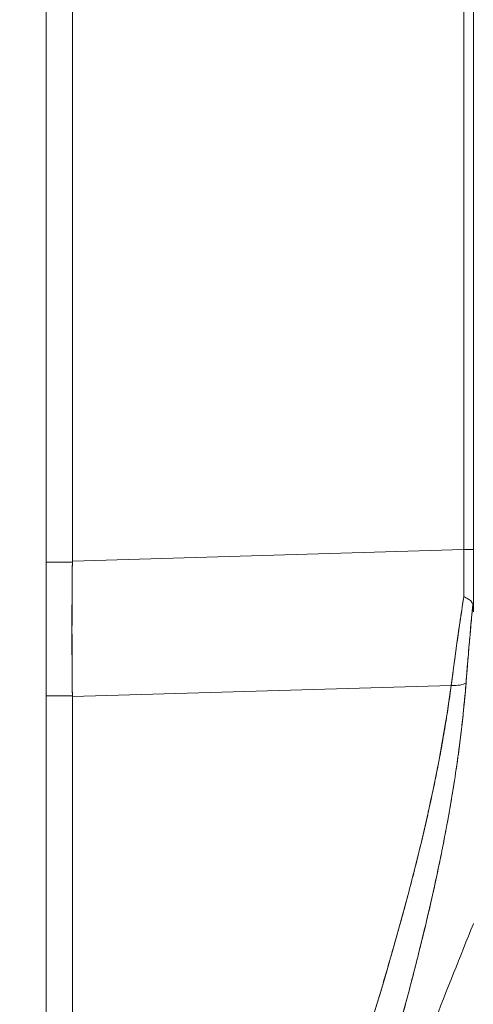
# Model space of a CAD drawing. Header units: inches. Extents: x 16 to 394, y 3 to 249.
# Tile 46 of 116: x 110.046 to 110.82, y 152.061 to 153.738. Entities that reach past the tile are written whole.
import ezdxf

# ---------------------------------------------------------------- set-up
doc = ezdxf.new("R2010")
doc.units = ezdxf.units.IN
doc.header["$LTSCALE"] = 24
doc.header["$MEASUREMENT"] = 0
doc.layers.add('Hatch (ANSI)', color=7, linetype='Continuous', lineweight=5)
doc.layers.add('Visible (ANSI)', color=7, linetype='Continuous', lineweight=5)

msp = doc.modelspace()

# ---------------------------------------------------------------- hatches: boundary and pattern name
at = {"layer": 'Hatch (ANSI)'}
h = msp.add_hatch(dxfattribs=at)
h.set_pattern_fill('ANSI31', color=256, scale=24, angle=75, style=0)
edge = h.paths.add_edge_path()
edge.add_line((109.2164, 184.6732), (109.8488, 184.6732))
edge.add_ellipse((109.8488, 184.5326), major_axis=(0, 0.1406), ratio=1, start_angle=354.3077, end_angle=360, ccw=False)
edge.add_ellipse((109.8488, 184.5326), major_axis=(0.0139, 0.1399), ratio=1, start_angle=275.6923, end_angle=360, ccw=False)
edge.add_line((109.9894, 184.5326), (109.9894, 183.9028))
edge.add_line((109.9894, 183.9028), (109.9894, 122.2631))
edge.add_line((109.9894, 122.2631), (109.9894, 121.6428))
edge.add_ellipse((109.8488, 121.6428), major_axis=(0.1406, 0), ratio=1, start_angle=270, end_angle=360, ccw=False)
edge.add_line((109.8488, 121.5022), (109.8316, 121.5022))
edge.add_line((109.8316, 121.5022), (109.2164, 121.5022))
edge.add_line((109.2164, 121.5022), (109.2164, 121.4002))
edge.add_line((109.2164, 121.4002), (109.8488, 121.4002))
edge.add_ellipse((109.8488, 121.6428), major_axis=(0, -0.2426), ratio=1, start_angle=0, end_angle=90)
edge.add_line((110.0914, 121.6428), (110.0914, 184.5326))
edge.add_ellipse((109.8488, 184.5326), major_axis=(0.2426, 0), ratio=1, start_angle=0, end_angle=90)
edge.add_line((109.8488, 184.7752), (109.2164, 184.7752))
edge.add_line((109.2164, 184.7752), (109.2164, 184.6732))

# ---------------------------------------------------------------- linework, layer by layer
at = {"layer": 'Visible (ANSI)'}
for p, q in [((110.0914, 121.6428), (110.0914, 184.5326)), ((110.1361, 153.8792), (110.1361, 152.8152)), ((110.1361, 152.8152), (110.1361, 153.8792)), ((110.8035, 152.835), (110.8035, 153.7614)), ((110.8035, 153.7614), (110.8035, 152.835)), ((110.8198, 153.7614), (110.8198, 152.835)), ((110.1361, 152.8152), (110.8035, 152.835)), ((110.8035, 152.835), (110.1361, 152.8152)), ((110.1361, 152.8138), (110.0914, 152.8138)), ((110.0914, 152.8138), (110.1361, 152.8138)), ((110.1361, 152.8138), (110.1361, 152.8152)), ((110.7822, 152.6038), (110.1361, 152.5846)), ((110.1361, 152.5846), (110.7822, 152.6038)), ((110.0914, 152.5858), (110.1361, 152.5858)), ((110.1361, 152.5858), (110.0914, 152.5858)), ((110.1361, 152.5846), (110.1361, 152.5858)), ((110.1361, 152.5846), (110.1361, 151.1795)), ((110.1361, 151.1795), (110.1361, 152.5846)), ((110.2765, 152.5887), (110.2765, 152.5887)), ((110.7804, 152.5909), (110.7804, 152.5914)), ((110.7804, 152.5914), (110.7804, 152.5909)), ((110.7549, 152.2681), (110.7549, 152.2681)), ((110.7549, 152.2681), (110.7549, 152.2681)), ((110.7506, 152.2488), (110.7507, 152.2488)), ((110.7507, 152.2488), (110.7506, 152.2488))]:
    msp.add_line(p, q, dxfattribs=at)
for centre, major_axis, ratio, start_param, end_param in [((110.8002, 152.8342), (-0.0006, 0.6986), 0.004751, 4.598699, 4.713533), ((110.8001, 152.835), (0.0197, 0), 0.001274, 0.000001, 1.396264), ((110.8002, 152.8342), (0.0006, -0.6986), 0.004766, 1.457106, 1.571939), ((110.8001, 152.835), (0.0197, 0), 0.001274, 0, 1.396263), ((110.8198, 152.8916), (0, 0.7052), 0.00001, 1.651135, 1.801972), ((110.1795, 152.8125), (-0.0073, -0.6885), 0.063015, 4.711075, 5.048502), ((110.1795, 152.8117), (0.0074, 0.6885), 0.062988, 1.737549, 1.738934), ((110.7767, 152.6168), (0.033, -0.005), 0.369446, 4.934676, 5.954037), ((110.7767, 152.6168), (0.033, -0.005), 0.369446, 4.934676, 5.954036), ((110.7725, 152.3201), (0.0118, 0), 0.607632, 3.991148, 3.991236), ((110.7725, 152.3201), (-0.0118, 0), 0.607629, 0.849545, 0.849633), ((110.7656, 152.3004), (-0.0092, 0.00741), 0.041167, 1.231443, 1.231559), ((110.7656, 152.3004), (0.0092, -0.00741), 0.041189, 4.373038, 4.373155)]:
    msp.add_ellipse(centre, major_axis=major_axis, ratio=ratio, start_param=start_param, end_param=end_param, dxfattribs=at)
for points, knots in [([(110.1361, 152.5858), (110.1358, 152.6102), (110.1356, 152.6351), (110.1355, 152.6602), (110.1354, 152.6854), (110.1354, 152.7109), (110.1355, 152.7365), (110.1356, 152.7622), (110.1358, 152.788), (110.1361, 152.8138)], [0, 0, 0, 0, 0.333333, 0.333333, 0.333333, 0.666667, 0.666667, 0.666667, 1, 1, 1, 1]), ([(110.1361, 152.8138), (110.1361, 152.814), (110.1361, 152.8141), (110.1361, 152.8143), (110.1361, 152.8144), (110.1361, 152.8146), (110.1361, 152.8147), (110.1361, 152.8149), (110.1361, 152.815), (110.1361, 152.8152)], [0, 0, 0, 0, 0.333333, 0.333333, 0.333333, 0.666667, 0.666667, 0.666667, 1, 1, 1, 1]), ([(110.8036, 152.755), (110.8009, 152.7378), (110.7983, 152.7207), (110.7959, 152.7037), (110.7934, 152.6867), (110.791, 152.6699), (110.7887, 152.6532), (110.7865, 152.6365), (110.7843, 152.62), (110.7822, 152.6038)], [0, 0, 0, 0, 0.333333, 0.333333, 0.333333, 0.666667, 0.666667, 0.666667, 1, 1, 1, 1]), ([(110.7822, 152.6038), (110.7836, 152.6149), (110.7851, 152.6261), (110.7866, 152.6374), (110.7873, 152.6426), (110.788, 152.6479), (110.7887, 152.6532), (110.7896, 152.6593), (110.7904, 152.6654), (110.7913, 152.6715), (110.7928, 152.6821), (110.7943, 152.6929), (110.7959, 152.7037), (110.796, 152.7045), (110.7961, 152.7052), (110.7962, 152.706), (110.7979, 152.7176), (110.7996, 152.7293), (110.8014, 152.7409), (110.8021, 152.7456), (110.8028, 152.7503), (110.8036, 152.755)], [0, 0, 0, 0, 0.227322, 0.227322, 0.227322, 0.333333, 0.333333, 0.333333, 0.45463, 0.45463, 0.45463, 0.666667, 0.666667, 0.666667, 0.681967, 0.681967, 0.681967, 0.9093, 0.9093, 0.9093, 1, 1, 1, 1]), ([(110.819, 152.7415), (110.8186, 152.7429), (110.818, 152.7442), (110.8171, 152.7455), (110.8168, 152.746), (110.8163, 152.7465), (110.8159, 152.7471), (110.8144, 152.7486), (110.8126, 152.75), (110.8104, 152.7513), (110.8083, 152.7526), (110.8059, 152.7538), (110.8036, 152.755)], [0, 0, 0, 0, 0.227317, 0.227317, 0.227317, 0.333333, 0.333333, 0.333333, 0.666667, 0.666667, 0.666667, 1, 1, 1, 1]), ([(110.8036, 152.755), (110.806, 152.7538), (110.8083, 152.7526), (110.8105, 152.7513), (110.8126, 152.75), (110.8144, 152.7486), (110.8159, 152.747), (110.8173, 152.7454), (110.8184, 152.7436), (110.819, 152.7415)], [0, 0, 0, 0, 0.333333, 0.333333, 0.333333, 0.666667, 0.666667, 0.666667, 1, 1, 1, 1]), ([(110.819, 152.7415), (110.8175, 152.7262), (110.8161, 152.7111), (110.8147, 152.6961), (110.8134, 152.681), (110.8121, 152.6662), (110.8108, 152.6515), (110.8096, 152.6369), (110.8084, 152.6224), (110.8073, 152.6081)], [0, 0, 0, 0, 0.3333333, 0.3333333, 0.3333333, 0.6666667, 0.6666667, 0.6666667, 1, 1, 1, 1]), ([(110.819, 152.7415), (110.819, 152.7412), (110.819, 152.7409), (110.8189, 152.7406), (110.8178, 152.7292), (110.8168, 152.7179), (110.8157, 152.7066), (110.8147, 152.6954), (110.8137, 152.6842), (110.8127, 152.6731), (110.8117, 152.6621), (110.8108, 152.6512), (110.8099, 152.6403), (110.809, 152.6295), (110.8081, 152.6187), (110.8073, 152.6081)], [0, 0, 0, 0, 0.0066, 0.0066, 0.0066, 0.256927, 0.256927, 0.256927, 0.505833, 0.505833, 0.505833, 0.753477, 0.753477, 0.753477, 1, 1, 1, 1]), ([(110.8198, 152.729), (110.8198, 152.7306), (110.8198, 152.7322), (110.8197, 152.7337), (110.8197, 152.7352), (110.8196, 152.7367), (110.8195, 152.738), (110.8194, 152.7393), (110.8193, 152.7405), (110.819, 152.7415)], [0, 0, 0, 0, 0.333333, 0.333333, 0.333333, 0.666667, 0.666667, 0.666667, 1, 1, 1, 1]), ([(110.8198, 152.729), (110.8198, 152.7306), (110.8198, 152.7322), (110.8197, 152.7337), (110.8197, 152.7352), (110.8196, 152.7367), (110.8195, 152.738), (110.8194, 152.7393), (110.8193, 152.7405), (110.819, 152.7415)], [0, 0, 0, 0, 0.333333, 0.333333, 0.333333, 0.666667, 0.666667, 0.666667, 1, 1, 1, 1]), ([(110.7822, 152.6038), (110.7704, 152.52), (110.7537, 152.4311), (110.7312, 152.3371), (110.7088, 152.2431), (110.6807, 152.1439), (110.649, 152.0398), (110.6172, 151.9358), (110.5819, 151.8267), (110.5453, 151.7128), (110.5088, 151.599), (110.471, 151.4804), (110.4312, 151.357)], [0, 0, 0, 0, 0.25, 0.25, 0.25, 0.5, 0.5, 0.5, 0.75, 0.75, 0.75, 1, 1, 1, 1]), ([(110.4312, 151.357), (110.4388, 151.3812), (110.4465, 151.4053), (110.4541, 151.4295), (110.4614, 151.4525), (110.4687, 151.4754), (110.4761, 151.4983), (110.4831, 151.5201), (110.4901, 151.542), (110.4971, 151.5638), (110.5039, 151.5847), (110.5106, 151.6055), (110.5173, 151.6264), (110.5238, 151.6463), (110.5302, 151.6662), (110.5367, 151.6862), (110.5429, 151.7053), (110.549, 151.7244), (110.5552, 151.7435), (110.5611, 151.7618), (110.5671, 151.7801), (110.573, 151.7985), (110.5786, 151.8161), (110.5843, 151.8337), (110.5899, 151.8514), (110.5954, 151.8684), (110.6008, 151.8854), (110.6062, 151.9024), (110.6114, 151.9188), (110.6166, 151.9352), (110.6217, 151.9516), (110.6244, 151.9602), (110.627, 151.9687), (110.6297, 151.9772), (110.632, 151.9846), (110.6343, 151.992), (110.6365, 151.9993), (110.6413, 152.0147), (110.646, 152.0302), (110.6507, 152.0456), (110.6552, 152.0605), (110.6597, 152.0755), (110.6642, 152.0905), (110.6685, 152.1051), (110.6728, 152.1197), (110.677, 152.1343), (110.6811, 152.1485), (110.6852, 152.1627), (110.6892, 152.177), (110.6931, 152.1909), (110.697, 152.2048), (110.7008, 152.2187), (110.7045, 152.2324), (110.7081, 152.246), (110.7117, 152.2596), (110.7152, 152.273), (110.7187, 152.2864), (110.7221, 152.2998), (110.7254, 152.313), (110.7286, 152.3261), (110.7318, 152.3393), (110.7349, 152.3523), (110.7379, 152.3653), (110.7409, 152.3783), (110.7438, 152.3911), (110.7466, 152.4039), (110.7493, 152.4167), (110.7521, 152.4294), (110.7547, 152.4421), (110.7572, 152.4547), (110.7597, 152.4673), (110.7621, 152.4798), (110.7644, 152.4924), (110.7667, 152.5048), (110.7689, 152.5173), (110.771, 152.5298), (110.7731, 152.5421), (110.775, 152.5545), (110.7769, 152.5669), (110.7788, 152.5792), (110.7805, 152.5915), (110.7822, 152.6038)], [0, 0, 0, 0, 0.058373, 0.058373, 0.058373, 0.113771, 0.113771, 0.113771, 0.166588, 0.166588, 0.166588, 0.217025, 0.217025, 0.217025, 0.265271, 0.265271, 0.265271, 0.311506, 0.311506, 0.311506, 0.355892, 0.355892, 0.355892, 0.398581, 0.398581, 0.398581, 0.439711, 0.439711, 0.439711, 0.479413, 0.479413, 0.479413, 0.5, 0.5, 0.5, 0.517807, 0.517807, 0.517807, 0.555021, 0.555021, 0.555021, 0.59116, 0.59116, 0.59116, 0.62632, 0.62632, 0.62632, 0.660593, 0.660593, 0.660593, 0.694065, 0.694065, 0.694065, 0.726815, 0.726815, 0.726815, 0.75892, 0.75892, 0.75892, 0.79045, 0.79045, 0.79045, 0.821471, 0.821471, 0.821471, 0.852043, 0.852043, 0.852043, 0.882223, 0.882223, 0.882223, 0.912065, 0.912065, 0.912065, 0.941613, 0.941613, 0.941613, 0.970914, 0.970914, 0.970914, 1, 1, 1, 1]), ([(110.8073, 152.6081), (110.8045, 152.5726), (110.8008, 152.5373), (110.7962, 152.5017), (110.7916, 152.4662), (110.7861, 152.4304), (110.7797, 152.394), (110.7734, 152.3576), (110.7661, 152.3205), (110.758, 152.2824), (110.7498, 152.2442), (110.7408, 152.205), (110.7307, 152.1642), (110.7207, 152.1234), (110.7097, 152.0811), (110.6976, 152.0367), (110.6855, 151.9922), (110.6724, 151.9457), (110.658, 151.8964), (110.6436, 151.8471), (110.628, 151.795), (110.6111, 151.7394), (110.5941, 151.6838), (110.5757, 151.6246), (110.5559, 151.561), (110.536, 151.4975), (110.5146, 151.4296), (110.492, 151.3575)], [0, 0, 0, 0, 0.111111, 0.111111, 0.111111, 0.222222, 0.222222, 0.222222, 0.333333, 0.333333, 0.333333, 0.444444, 0.444444, 0.444444, 0.555556, 0.555556, 0.555556, 0.666667, 0.666667, 0.666667, 0.777778, 0.777778, 0.777778, 0.888889, 0.888889, 0.888889, 1, 1, 1, 1]), ([(110.8073, 152.6081), (110.8064, 152.5959), (110.8053, 152.5836), (110.8041, 152.5711), (110.8029, 152.5588), (110.8016, 152.5464), (110.8001, 152.5338), (110.7987, 152.5214), (110.7972, 152.5089), (110.7955, 152.4963), (110.7939, 152.4837), (110.7921, 152.4711), (110.7902, 152.4583), (110.7883, 152.4457), (110.7863, 152.4329), (110.7842, 152.42), (110.7821, 152.4072), (110.7798, 152.3943), (110.7775, 152.3813), (110.7754, 152.3696), (110.7732, 152.3577), (110.7709, 152.3458), (110.7706, 152.3446), (110.7704, 152.3433), (110.7702, 152.342), (110.7676, 152.3289), (110.7649, 152.3156), (110.7622, 152.3022), (110.7594, 152.2888), (110.7565, 152.2753), (110.7535, 152.2617), (110.7505, 152.2481), (110.7474, 152.2344), (110.7442, 152.2205), (110.741, 152.2066), (110.7377, 152.1926), (110.7342, 152.1785), (110.7308, 152.1643), (110.7272, 152.1499), (110.7236, 152.1355), (110.7199, 152.1209), (110.7161, 152.1063), (110.7123, 152.0915), (110.7087, 152.078), (110.7051, 152.0644), (110.7014, 152.0508), (110.701, 152.0493), (110.7006, 152.0478), (110.7002, 152.0463), (110.6961, 152.0309), (110.6918, 152.0155), (110.6875, 151.9999), (110.6831, 151.984), (110.6786, 151.9681), (110.674, 151.952), (110.6694, 151.9357), (110.6646, 151.9192), (110.6598, 151.9026), (110.6549, 151.8857), (110.6499, 151.8686), (110.6448, 151.8514), (110.6396, 151.8339), (110.6343, 151.8163), (110.629, 151.7985), (110.6235, 151.7803), (110.6179, 151.7619), (110.6123, 151.7434), (110.6101, 151.7362), (110.6079, 151.7291), (110.6057, 151.7219), (110.6021, 151.71), (110.5984, 151.6981), (110.5947, 151.6861), (110.5886, 151.6663), (110.5825, 151.6464), (110.5762, 151.6263), (110.5698, 151.6057), (110.5633, 151.5849), (110.5567, 151.5639), (110.55, 151.5422), (110.5432, 151.5204), (110.5363, 151.4984), (110.5292, 151.4758), (110.522, 151.4529), (110.5147, 151.4298), (110.5072, 151.4059), (110.4996, 151.3818), (110.492, 151.3575)], [0, 0, 0, 0, 0.037382, 0.037382, 0.037382, 0.074234, 0.074234, 0.074234, 0.110636, 0.110636, 0.110636, 0.146671, 0.146671, 0.146671, 0.182417, 0.182417, 0.182417, 0.217957, 0.217957, 0.217957, 0.25, 0.25, 0.25, 0.253368, 0.253368, 0.253368, 0.288725, 0.288725, 0.288725, 0.324095, 0.324095, 0.324095, 0.359547, 0.359547, 0.359547, 0.39515, 0.39515, 0.39515, 0.430974, 0.430974, 0.430974, 0.467089, 0.467089, 0.467089, 0.5, 0.5, 0.5, 0.503564, 0.503564, 0.503564, 0.540473, 0.540473, 0.540473, 0.577897, 0.577897, 0.577897, 0.615918, 0.615918, 0.615918, 0.654622, 0.654622, 0.654622, 0.694093, 0.694093, 0.694093, 0.734423, 0.734423, 0.734423, 0.75, 0.75, 0.75, 0.775706, 0.775706, 0.775706, 0.818036, 0.818036, 0.818036, 0.861515, 0.861515, 0.861515, 0.906243, 0.906243, 0.906243, 0.952322, 0.952322, 0.952322, 1, 1, 1, 1]), ([(110.1361, 152.5846), (110.1361, 152.5847), (110.1361, 152.5848), (110.1361, 152.585), (110.1361, 152.5851), (110.1361, 152.5853), (110.1361, 152.5854), (110.1361, 152.5855), (110.1361, 152.5857), (110.1361, 152.5858)], [0, 0, 0, 0, 0.333333, 0.333333, 0.333333, 0.666667, 0.666667, 0.666667, 1, 1, 1, 1]), ([(110.6049, 151.6399), (110.6303, 151.709), (110.6552, 151.7758), (110.6796, 151.8401), (110.704, 151.9043), (110.728, 151.9662), (110.7514, 152.0258), (110.7747, 152.0853), (110.7976, 152.1426), (110.8198, 152.1976)], [0, 0, 0, 0, 0.333333, 0.333333, 0.333333, 0.666667, 0.666667, 0.666667, 1, 1, 1, 1])]:
    msp.add_open_spline(points, degree=3, knots=knots, dxfattribs=at)
for points in [[(110.7655, 152.3186), (110.7655, 152.3186), (110.7655, 152.3186), (110.7655, 152.3186)], [(110.7655, 152.3186), (110.7655, 152.3186), (110.7655, 152.3186), (110.7655, 152.3186)], [(110.7662, 152.3221), (110.7662, 152.3221), (110.7662, 152.3221), (110.7662, 152.3221)], [(110.7662, 152.3221), (110.7662, 152.3221), (110.7662, 152.3221), (110.7662, 152.3221)], [(110.761, 152.2969), (110.761, 152.2969), (110.761, 152.2969), (110.761, 152.2969)], [(110.761, 152.2964), (110.761, 152.2964), (110.761, 152.2964), (110.761, 152.2964)], [(110.8197, 152.1975), (110.8198, 152.1975), (110.8198, 152.1975), (110.8198, 152.1975)]]:
    msp.add_open_spline(points, degree=3, dxfattribs=at)

doc.saveas('drawing.dxf')
